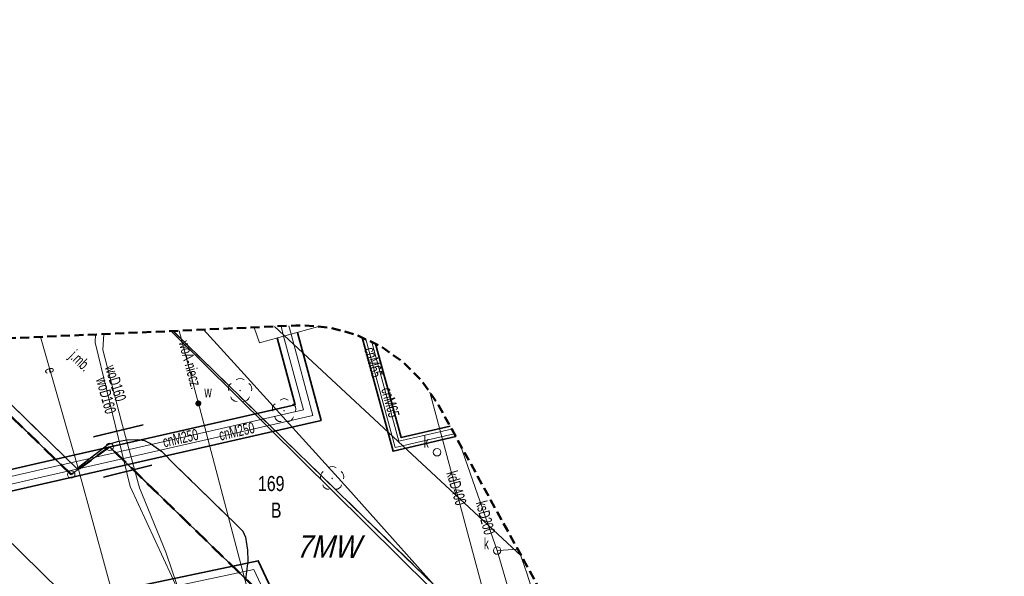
# Model space of a CAD drawing. Header units: metres. Extents: x 6546460 to 6547055, y 5576048 to 5576258.
# Tile 6 of 18: x 6546593 to 6546658, y 5576121 to 5576158. Entities that reach past the tile are written whole.
import ezdxf
from ezdxf.enums import TextEntityAlignment as Align

# ---------------------------------------------------------------- set-up
doc = ezdxf.new("R2010")
doc.units = ezdxf.units.M
doc.header["$MEASUREMENT"] = 0
for name, pattern in [('1.5_0.5', [2, 1.5, -0.5]), ('2', [0.9, 0.6, -0.3]), ('219-500', [0]), ('BKO', [1.5, 1, -0.5]), ('egug-500', [1, 0.5, -0.5])]:
    doc.linetypes.add(name, pattern=pattern)
doc.layers.get('0').update_dxf_attribs({"linetype": 'CONTINUOUS', "lineweight": 5})
for name, color, linetype in [('202-punkt graniczny', 7, 'CONTINUOUS'), ('210-oznaczenie konturu użytku gruntowego', 7, 'CONTINUOUS'), ('211-numer działki ewidencyjnej', 7, 'CONTINUOUS'), ('218-kontur użytku gruntowego', 7, 'CONTINUOUS'), ('219-działka ewidencyjna', 7, 'CONTINUOUS'), ('drzewo liściaste', 7, 'CONTINUOUS'), ('jezdnia', 7, 'CONTINUOUS'), ('jezdnia-Atr17', 7, 'CONTINUOUS'), ('komora podziemna', 7, 'CONTINUOUS'), ('krawężnik', 7, 'CONTINUOUS'), ('obudowa ochronna przewodu', 7, 'CONTINUOUS'), ('przewód ciepłowniczy', 7, 'CONTINUOUS'), ('przewód ciepłowniczy-Atr1', 7, 'CONTINUOUS'), ('przewód elektroenergetyczny podziemny', 7, 'CONTINUOUS'), ('przewód elektroenergetyczny podziemny-Atr1', 7, 'CONTINUOUS'), ('przewód kanalizacyjny', 7, 'CONTINUOUS'), ('przewód kanalizacyjny-Atr1', 7, 'CONTINUOUS'), ('przewód telekomunikacyjny podziemny', 7, 'CONTINUOUS'), ('przewód wodociągowy', 7, 'CONTINUOUS'), ('przewód wodociągowy-Atr1', 7, 'CONTINUOUS'), ('właz do komory lub kanału - okrągły', 7, 'CONTINUOUS'), ('właz do komory lub kanału - okrągły-Atr17', 7, 'CONTINUOUS'), ('Zakres', 7, 'CONTINUOUS'), ('zasuwa lub zawór', 7, 'CONTINUOUS'), ('zasuwa lub zawór-Atr17', 7, 'CONTINUOUS')]:
    doc.layers.add(name, color=color, linetype=linetype)
doc.layers.add('LINIE_ZABUDOWY', color=9, linetype='CONTINUOUS', lineweight=18, true_color=0x808080)
doc.layers.add('mpzp', color=4, linetype='BKO', lineweight=50)
doc.styles.get("Standard").update_dxf_attribs({"font": 'Working1250', "width": 0.75})

# ---------------------------------------------------------------- blocks, each defined once
blk = doc.blocks.new('202')
at = {"color": 0, "linetype": 'Continuous', "lineweight": 0}
blk.add_circle((0, 0), 0.25, dxfattribs=at)
blk = doc.blocks.new('US22')
at = {"color": 0, "linetype": 'Continuous', "lineweight": 13}
blk.add_circle((0, 0), 0.25, dxfattribs=at)
blk = doc.blocks.new('US25')
at = {"linetype": 'Continuous', "lineweight": 0}
h = blk.add_hatch(color=0, dxfattribs=at)
edge = h.paths.add_edge_path()
edge.add_arc((0, 0), 0.2, 0, 360)
blk = doc.blocks.new('OP021')
at = {"linetype": 'Continuous', "lineweight": 13}
h = blk.add_hatch(color=0, dxfattribs=at)
edge = h.paths.add_edge_path()
edge.add_arc((0, 0), 0.05, 0, 360)
at = {"color": 0, "linetype": 'Continuous', "lineweight": 13}
for centre, start, end in [((0, 0.4), 49.272, 130.728), ((-0.38, 0.124), 121.308, 202.548), ((0.38, 0.124), 337.452, 58.692), ((-0.235, -0.324), 193.221, 274.871), ((0.235, -0.324), 265.129, 346.779)]:
    blk.add_arc(centre, 0.4, start, end, dxfattribs=at)

msp = doc.modelspace()

# ---------------------------------------------------------------- linework, layer by layer
at = {"layer": '218-kontur użytku gruntowego', "color": 3, "linetype": 'egug-500', "lineweight": 18, "flags": 128}
for points in [[(6546596.46, 5576127.52), (6546587.6, 5576136.1)], [(6546587.6, 5576136.1), (6546596.46, 5576127.52)], [(6546599.01, 5576129.36), (6546596.46, 5576127.52)], [(6546596.46, 5576127.52), (6546599.01, 5576129.36)], [(6546617.29, 5576111.6), (6546599.01, 5576129.36)], [(6546599.01, 5576129.36), (6546617.29, 5576111.6)]]:
    msp.add_lwpolyline(points, dxfattribs=at)
at = {"layer": '219-działka ewidencyjna', "color": 7, "linetype": '219-500', "lineweight": 18}
msp.add_lwpolyline([(6546603.09, 5576137.05), (6546622.48, 5576117.85)], dxfattribs=at)
at = {"layer": '219-działka ewidencyjna', "color": 7, "linetype": '219-500', "lineweight": 18, "flags": 128}
for points in [[(6546587.6, 5576136.1), (6546596.46, 5576127.52)], [(6546599.01, 5576129.36), (6546596.46, 5576127.52)], [(6546599.01, 5576129.36), (6546617.29, 5576111.6)]]:
    msp.add_lwpolyline(points, dxfattribs=at)
at = {"layer": 'jezdnia', "color": 7, "linetype": '1.5_0.5', "lineweight": 18}
for points in [[(6546620.58, 5576120.14), (6546615.95, 5576124.63), (6546608.69, 5576131.7), (6546603.216, 5576137.055)], [(6546590.75, 5576133.83), (6546596.83, 5576127.93), (6546598.9, 5576129.52), (6546599.53, 5576129.71), (6546600.17, 5576129.83), (6546600.87, 5576129.84), (6546601.33, 5576129.78), (6546601.72, 5576129.59), (6546602.48, 5576129.04), (6546603.36, 5576128.15), (6546607.41, 5576124.2), (6546607.84, 5576123.75), (6546608.02, 5576123.36), (6546608.17, 5576122.49), (6546608.18, 5576121.78), (6546608.02, 5576120.54)]]:
    msp.add_lwpolyline(points, dxfattribs=at)
at = {"layer": 'komora podziemna', "color": 7, "linetype": 'Continuous', "lineweight": 18}
msp.add_lwpolyline([(6546612.791, 5576137.35), (6546612.8, 5576137.32), (6546608.95, 5576136.27), (6546608.599, 5576137.296)], dxfattribs=at)
at = {"layer": 'krawężnik', "color": 7, "linetype": 'Continuous', "lineweight": 25}
for points in [[(6546633, 5576100.2), (6546630.26, 5576107.42), (6546627.64, 5576111.59), (6546625.53, 5576114.56), (6546624.08, 5576116.22), (6546623.1, 5576117.27), (6546621.38, 5576119.32), (6546620.58, 5576120.14), (6546615.95, 5576124.63), (6546608.69, 5576131.7), (6546603.216, 5576137.055)], [(6546590.75, 5576133.83), (6546596.83, 5576127.93), (6546598.9, 5576129.52), (6546599.53, 5576129.71), (6546600.17, 5576129.83), (6546600.87, 5576129.84), (6546601.33, 5576129.78), (6546601.72, 5576129.59), (6546602.48, 5576129.04), (6546603.36, 5576128.15), (6546607.41, 5576124.2), (6546607.84, 5576123.75), (6546608.02, 5576123.36), (6546608.17, 5576122.49), (6546608.18, 5576121.78), (6546608.02, 5576120.54)]]:
    msp.add_lwpolyline(points, dxfattribs=at)
at = {"layer": 'LINIE_ZABUDOWY', "linetype": 'Continuous', "lineweight": 35}
msp.add_lwpolyline([(6546609.943, 5576137.356), (6546626.35, 5576122.093)], dxfattribs=at)
at = {"layer": 'LINIE_ZABUDOWY', "linetype": 'Continuous', "lineweight": 35, "flags": 128}
msp.add_lwpolyline([(6546558.667, 5576121.574), (6546595.73, 5576080.35), (6546610.19, 5576084.22), (6546611.759, 5576084.64), (6546621.003, 5576093.316), (6546618.78, 5576097.126), (6546581.632, 5576133.639), (6546572.954, 5576131.946), (6546558.667, 5576121.574)], dxfattribs=at)
at = {"layer": 'mpzp', "linetype": 'BKO', "lineweight": 50}
msp.add_lwpolyline([(6546598.97, 5576077.21), (6546608.18, 5576077.17), (6546615.76, 5576080.19), (6546628.21, 5576091.73), (6546621.86, 5576106.04), (6546617.29, 5576111.6), (6546599.01, 5576129.36), (6546596.46, 5576127.52), (6546587.6, 5576136.1), (6546587.348, 5576136.346)], dxfattribs=at)
at = {"layer": 'obudowa ochronna przewodu', "color": 7, "linetype": 'Continuous', "lineweight": 35, "flags": 128}
for points in [[(6546585.14, 5576116.32), (6546583.28, 5576124.31), (6546594.6, 5576126.91), (6546613.04, 5576131.11), (6546611.48, 5576136.96)], [(6546583.78, 5576115.98), (6546583.78, 5576115.99), (6546581.6, 5576125.35), (6546594.28, 5576128.27), (6546611.32, 5576132.15), (6546610.13, 5576136.59)], [(6546597.93, 5576130.02), (6546601.23, 5576130.83)], [(6546598.61, 5576127.34), (6546601.81, 5576128.14)], [(6546590.16, 5576117.55), (6546597.75, 5576119.45), (6546608.87, 5576121.79), (6546612.27, 5576114.55), (6546619.92, 5576098.78), (6546626.89, 5576084.35)]]:
    msp.add_lwpolyline(points, dxfattribs=at)
at = {"layer": 'obudowa ochronna przewodu', "color": 7, "linetype": 'Continuous', "lineweight": 35}
for points in [[(6546615.771, 5576136.614), (6546617.82, 5576129.07), (6546621.987, 5576130.038)], [(6546616.659, 5576136.199), (6546618.36, 5576129.97), (6546621.608, 5576130.728)]]:
    msp.add_lwpolyline(points, dxfattribs=at)
at = {"layer": 'przewód ciepłowniczy', "color": 212, "linetype": 'Continuous', "lineweight": 18}
for points in [[(6546610.56, 5576136.71), (6546610.384, 5576137.376)], [(6546611.05, 5576136.84), (6546610.899, 5576137.399)], [(6546616.012, 5576136.501), (6546617.97, 5576129.31), (6546621.885, 5576130.223)], [(6546616.418, 5576136.312), (6546618.21, 5576129.73), (6546621.709, 5576130.543)]]:
    msp.add_lwpolyline(points, dxfattribs=at)
at = {"layer": 'przewód ciepłowniczy', "color": 212, "linetype": 'Continuous', "lineweight": 18, "flags": 128}
for points in [[(6546584.22, 5576116.09), (6546582.14, 5576125.02), (6546594.38, 5576127.83), (6546611.87, 5576131.82), (6546610.56, 5576136.71)], [(6546584.7, 5576116.21), (6546582.74, 5576124.64), (6546594.5, 5576127.35), (6546612.49, 5576131.44), (6546611.05, 5576136.84)], [(6546590.21, 5576117.33), (6546590.23, 5576117.34), (6546597.86, 5576118.94), (6546608.57, 5576121.2), (6546611.79, 5576114.32), (6546619.44, 5576098.56), (6546626.42, 5576084.12)]]:
    msp.add_lwpolyline(points, dxfattribs=at)
at = {"layer": 'przewód elektroenergetyczny podziemny', "color": 1, "linetype": 'Continuous', "lineweight": 18}
for points in [[(6546639.04, 5576091.79), (6546638.39, 5576091.2), (6546635.68, 5576098.68), (6546632.83, 5576106.63), (6546625.15, 5576115.03), (6546624.33, 5576115.95), (6546621.3, 5576119.32), (6546614.81, 5576126.59), (6546607.72, 5576134.44), (6546605.233, 5576137.146)], [(6546594.425, 5576136.662), (6546596.99, 5576127.7), (6546602.44, 5576107.76), (6546602.91, 5576107.22), (6546603.8, 5576107.1), (6546605.28, 5576106.79), (6546604.82, 5576104.32)]]:
    msp.add_lwpolyline(points, dxfattribs=at)
at = {"layer": 'przewód kanalizacyjny', "color": 34, "linetype": 'Continuous', "lineweight": 18}
for points in [[(6546620.259, 5576132.981), (6546624.13, 5576118.55), (6546624.23, 5576118.17)], [(6546632.39, 5576095.55), (6546626.9, 5576115.03), (6546624.84, 5576122.09), (6546624.73, 5576122.47), (6546624.59, 5576122.85), (6546622.272, 5576129.519)], [(6546624.73, 5576122.47), (6546625.12, 5576122.49), (6546626.094, 5576122.56)]]:
    msp.add_lwpolyline(points, dxfattribs=at)
at = {"layer": 'przewód telekomunikacyjny podziemny', "color": 30, "linetype": 'Continuous', "lineweight": 18}
msp.add_lwpolyline([(6546628.519, 5576118.143), (6546627.68, 5576117.9), (6546626.69, 5576120.96), (6546626.244, 5576122.286)], dxfattribs=at)
at = {"layer": 'przewód wodociągowy', "color": 5, "linetype": 'Continuous', "lineweight": 18}
for points in [[(6546609.96, 5576113.14), (6546607.64, 5576121.9), (6546604.97, 5576132), (6546604.9, 5576132.24), (6546604.84, 5576132.48), (6546603.63, 5576137.074)], [(6546598.067, 5576136.825), (6546598.05, 5576136.3), (6546600.37, 5576126.73), (6546603.13, 5576120.74), (6546605.14, 5576116.32), (6546606.62, 5576112.62)], [(6546605.93, 5576112.39), (6546605.11, 5576115.39), (6546602.74, 5576122.36), (6546600.99, 5576126.63), (6546599.8, 5576131.02), (6546598.57, 5576135.8), (6546598.617, 5576136.85)]]:
    msp.add_lwpolyline(points, dxfattribs=at)
at = {"layer": 'Zakres', "color": 40, "linetype": '2', "lineweight": 50, "flags": 128}
msp.add_lwpolyline([(6546911.95, 5576210.76), (6546911.79, 5576210.74), (6546877.41, 5576209.15), (6546876.1, 5576209.01), (6546874.37, 5576208.54), (6546874.1, 5576208.44), (6546817.07, 5576185.89), (6546815.71, 5576185.23), (6546814.24, 5576184.2), (6546812.97, 5576182.93), (6546811.94, 5576181.46), (6546811.51, 5576180.65), (6546808.53, 5576174.25), (6546808.38, 5576174.18), (6546736.77, 5576152.25), (6546736.26, 5576152.08), (6546735.57, 5576151.8), (6546634.83, 5576106.65), (6546620.86, 5576132.09), (6546620.75, 5576132.28), (6546619.72, 5576133.75), (6546618.45, 5576135.02), (6546616.98, 5576136.05), (6546615.35, 5576136.81), (6546613.62, 5576137.28), (6546611.83, 5576137.43), (6546611.37, 5576137.42), (6546565.96, 5576135.39), (6546564.64, 5576135.24), (6546562.9, 5576134.78), (6546561.28, 5576134.02), (6546559.76, 5576132.95), (6546552.37, 5576126.67), (6546551.14, 5576125.44), (6546550.11, 5576123.97), (6546549.35, 5576122.34), (6546548.89, 5576120.61), (6546548.73, 5576118.82), (6546548.89, 5576117.03), (6546549.35, 5576115.3), (6546550.11, 5576113.67), (6546551.14, 5576112.2), (6546552.31, 5576111.02), (6546609.23, 5576061.96), (6546609.33, 5576061.87), (6546610.8, 5576060.84), (6546612.43, 5576060.09), (6546614.16, 5576059.62), (6546615.95, 5576059.46), (6546617.74, 5576059.62), (6546619.47, 5576060.09), (6546621.1, 5576060.84), (6546621.53, 5576061.11), (6546667.52, 5576090.76), (6546667.93, 5576090.95), (6546793.15, 5576125.15), (6546793.32, 5576125.2), (6546793.42, 5576125.22), (6546848.17, 5576141.79), (6546848.71, 5576141.97), (6546849.33, 5576142.21), (6546992.38, 5576205.01), (6546993.39, 5576205.52), (6546994.87, 5576206.55), (6546996.14, 5576207.82), (6546997.16, 5576209.29), (6546997.92, 5576210.92), (6546998.39, 5576212.65), (6546998.54, 5576214.44), (6546998.39, 5576216.23), (6546998.13, 5576217.33), (6546993.61, 5576232.86), (6546993.4, 5576233.5), (6546992.64, 5576235.12), (6546991.61, 5576236.59), (6546990.34, 5576237.86), (6546988.87, 5576238.89), (6546987.24, 5576239.65), (6546985.51, 5576240.12), (6546983.72, 5576240.27), (6546981.93, 5576240.12), (6546980.2, 5576239.65), (6546979.69, 5576239.45), (6546912.28, 5576210.85)], close=True, dxfattribs=at)
at = {"layer": 'Zakres', "color": 7, "linetype": '2', "lineweight": 25, "flags": 128}
msp.add_lwpolyline([(6546911.95, 5576210.76), (6546911.79, 5576210.74), (6546877.41, 5576209.15), (6546876.1, 5576209.01), (6546874.37, 5576208.54), (6546874.1, 5576208.44), (6546817.07, 5576185.89), (6546815.71, 5576185.23), (6546814.24, 5576184.2), (6546812.97, 5576182.93), (6546811.94, 5576181.46), (6546811.51, 5576180.65), (6546808.53, 5576174.25), (6546808.38, 5576174.18), (6546736.77, 5576152.25), (6546736.26, 5576152.08), (6546735.57, 5576151.8), (6546634.83, 5576106.65), (6546620.86, 5576132.09), (6546620.75, 5576132.28), (6546619.72, 5576133.75), (6546618.45, 5576135.02), (6546616.98, 5576136.05), (6546615.35, 5576136.81), (6546613.62, 5576137.28), (6546611.83, 5576137.43), (6546611.37, 5576137.42), (6546565.96, 5576135.39), (6546564.64, 5576135.24), (6546562.9, 5576134.78), (6546561.28, 5576134.02), (6546559.76, 5576132.95), (6546552.37, 5576126.67), (6546551.14, 5576125.44), (6546550.11, 5576123.97), (6546549.35, 5576122.34), (6546548.89, 5576120.61), (6546548.73, 5576118.82), (6546548.89, 5576117.03), (6546549.35, 5576115.3), (6546550.11, 5576113.67), (6546551.14, 5576112.2), (6546552.31, 5576111.02), (6546609.23, 5576061.96), (6546609.33, 5576061.87), (6546610.8, 5576060.84), (6546612.43, 5576060.09), (6546614.16, 5576059.62), (6546615.95, 5576059.46), (6546617.74, 5576059.62), (6546619.47, 5576060.09), (6546621.1, 5576060.84), (6546621.53, 5576061.11), (6546667.52, 5576090.76), (6546667.93, 5576090.95), (6546793.15, 5576125.15), (6546793.32, 5576125.2), (6546793.42, 5576125.22), (6546848.17, 5576141.79), (6546848.71, 5576141.97), (6546849.33, 5576142.21), (6546992.38, 5576205.01), (6546993.39, 5576205.52), (6546994.87, 5576206.55), (6546996.14, 5576207.82), (6546997.16, 5576209.29), (6546997.92, 5576210.92), (6546998.39, 5576212.65), (6546998.54, 5576214.44), (6546998.39, 5576216.23), (6546998.13, 5576217.33), (6546993.61, 5576232.86), (6546993.4, 5576233.5), (6546992.64, 5576235.12), (6546991.61, 5576236.59), (6546990.34, 5576237.86), (6546988.87, 5576238.89), (6546987.24, 5576239.65), (6546985.51, 5576240.12), (6546983.72, 5576240.27), (6546981.93, 5576240.12), (6546980.2, 5576239.65), (6546979.69, 5576239.45), (6546912.28, 5576210.85)], close=True, dxfattribs=at)

# ---------------------------------------------------------------- block references
at = {"layer": '202-punkt graniczny', "color": 7, "linetype": 'Continuous', "lineweight": 18}
for p in [(6546599.01, 5576129.36), (6546596.46, 5576127.52)]:
    msp.add_blockref('202', p, dxfattribs=at)
at = {"layer": 'drzewo liściaste', "color": 94, "linetype": 'Continuous', "lineweight": 18}
for p in [(6546607.67, 5576133.1), (6546610.59, 5576131.76), (6546613.78, 5576127.26)]:
    msp.add_blockref('OP021', p, dxfattribs=at)
at = {"layer": 'właz do komory lub kanału - okrągły', "color": 7, "linetype": 'Continuous', "lineweight": 18}
for p in [(6546620.74, 5576129), (6546624.73, 5576122.47)]:
    msp.add_blockref('US22', p, dxfattribs=at)
at = {"layer": 'zasuwa lub zawór', "color": 5, "linetype": 'Continuous', "lineweight": 18, "rotation": 284.072}
msp.add_blockref('US25', (6546604.9, 5576132.24), dxfattribs=at)

# ---------------------------------------------------------------- texts
at = {"layer": '210-oznaczenie konturu użytku gruntowego', "color": 3, "linetype": 'Continuous', "lineweight": 18, "width": 0.79}
msp.add_text('B', height=1, dxfattribs=at).set_placement((6546609.712, 5576124.654))
at = {"layer": '211-numer działki ewidencyjnej', "color": 7, "linetype": 'Continuous', "lineweight": 18, "width": 0.79}
msp.add_text('169', height=1, dxfattribs=at).set_placement((6546608.853, 5576126.421))
at = {"layer": 'jezdnia-Atr17', "color": 7, "width": 0.667}
msp.add_text('j.mb.', height=0.75, rotation=-43.718, dxfattribs=at).set_placement((6546596.274, 5576135.313))
at = {"layer": 'mpzp', "color": 4, "linetype": 'Continuous', "lineweight": 35, "oblique": 15, "width": 0.9}
msp.add_text('7MW', height=1.5, rotation=359.92615, dxfattribs=at).set_placement((6546611.371, 5576123.49), align=Align.TOP_LEFT)
at = {"layer": 'przewód ciepłowniczy-Atr1', "color": 212, "width": 0.667}
for s, rotation, p in [('cnM65', 285.232, (6546615.904, 5576135.847)), ('cnM65', 285.232, (6546617.022, 5576133.184)), ('cnM250', 12.808, (6546606.367, 5576129.766)), ('cnM250', 12.851, (6546602.634, 5576129.314))]:
    msp.add_text(s, height=0.75, rotation=rotation, dxfattribs=at).set_placement(p)
at = {"layer": 'przewód elektroenergetyczny podziemny-Atr1', "color": 1, "width": 0.667}
msp.add_text('e', height=0.75, rotation=285.012, dxfattribs=at).set_placement((6546594.692, 5576134.521))
at = {"layer": 'przewód kanalizacyjny-Atr1', "color": 34, "width": 0.667}
for s, rotation, p in [('kdD400', 286.23, (6546621.71, 5576127.729)), ('ksD200', -75.068, (6546623.667, 5576125.744))]:
    msp.add_text(s, height=0.75, rotation=rotation, dxfattribs=at).set_placement(p, align=Align.MIDDLE_LEFT)
at = {"layer": 'przewód wodociągowy-Atr1', "color": 5, "width": 0.667}
for s, rotation, p in [('woA-niecz.', -75.002, (6546603.586, 5576136.295)), ('woD160', -72.562, (6546598.687, 5576134.65)), ('woD160', -74.578, (6546598.096, 5576133.852))]:
    msp.add_text(s, height=0.75, rotation=rotation, dxfattribs=at).set_placement(p)
at = {"layer": 'właz do komory lub kanału - okrągły-Atr17', "color": 7, "width": 0.667}
for p in [(6546619.86, 5576129.3), (6546623.85, 5576122.56)]:
    msp.add_text('k', height=0.75, dxfattribs=at).set_placement(p)
at = {"layer": 'zasuwa lub zawór-Atr17', "color": 5, "width": 0.667}
msp.add_text('w', height=0.75, dxfattribs=at).set_placement((6546605.3, 5576132.64))

doc.saveas('drawing.dxf')
